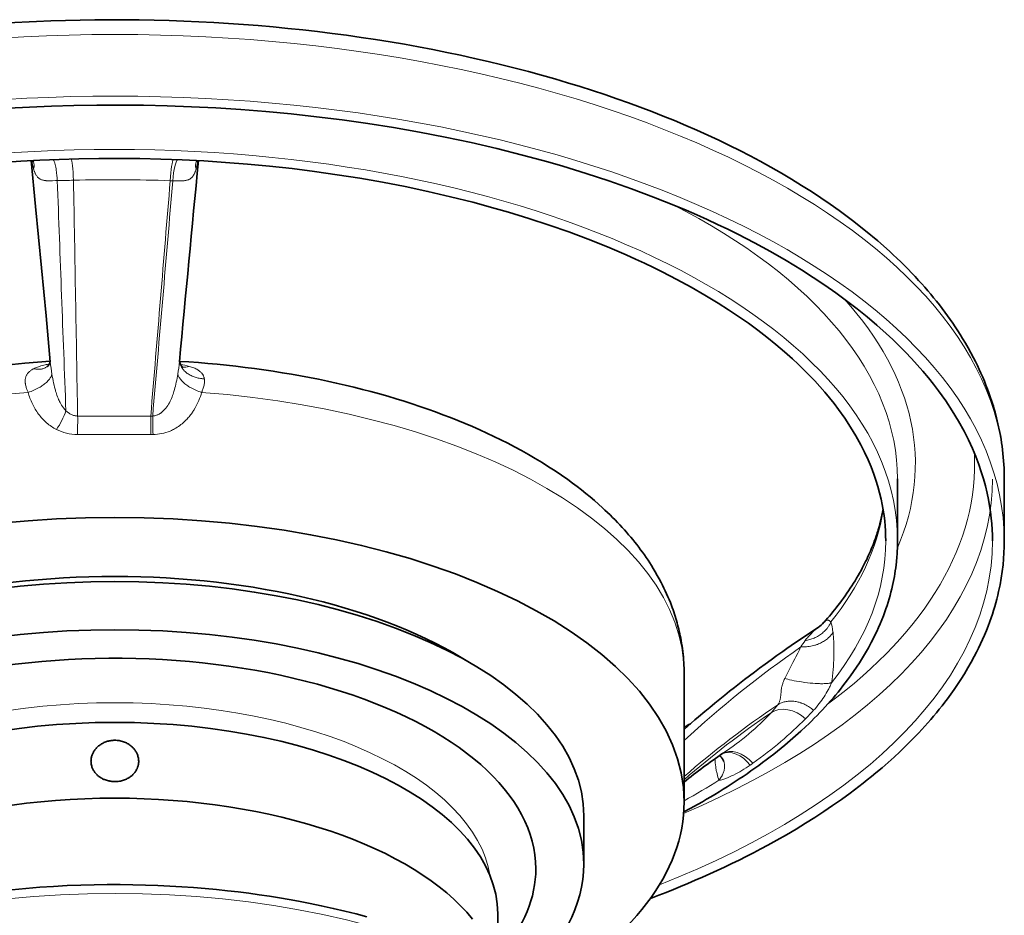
# Model space of a CAD drawing. Header units: inches. Extents: x 2990 to 3303, y 339 to 666.
# Tile 21 of 26: x 3130 to 3164, y 631 to 661. Entities that reach past the tile are written whole.
import ezdxf

# ---------------------------------------------------------------- set-up
doc = ezdxf.new("R2010")
doc.units = ezdxf.units.IN
doc.header["$MEASUREMENT"] = 0

msp = doc.modelspace()

# ---------------------------------------------------------------- linework, layer by layer
at = {"color": 7, "lineweight": 13, "ltscale": 0.010889}
msp.add_line((3135.498, 655.412), (3135.411, 655.414), dxfattribs=at)
at = {"color": 7, "lineweight": 35, "ltscale": 0.000105}
msp.add_line((3131.252, 649.134), (3131.251, 649.133), dxfattribs=at)
at = {"color": 7, "lineweight": 13, "ltscale": 0.308134}
msp.add_line((3132.289, 647.477), (3134.754, 647.477), dxfattribs=at)
at = {"color": 7, "lineweight": 13, "ltscale": 0.008313}
msp.add_line((3134.82, 647.477), (3134.754, 647.477), dxfattribs=at)
at = {"color": 7, "lineweight": 13, "ltscale": 0.157813}
msp.add_line((3133.543, 646.853), (3132.281, 646.853), dxfattribs=at)
at = {"color": 7, "lineweight": 13, "ltscale": 0.152315}
msp.add_line((3134.762, 646.853), (3133.543, 646.853), dxfattribs=at)
at = {"color": 7, "lineweight": 13, "ltscale": 0.008774}
msp.add_line((3134.832, 646.853), (3134.762, 646.853), dxfattribs=at)
at = {"color": 7, "lineweight": 35, "ltscale": 0.259808}
for p, q in [((3159.943, 645.345), (3159.943, 643.267)), ((3163.543, 645.345), (3163.543, 643.267))]:
    msp.add_line(p, q, dxfattribs=at)
at = {"color": 7, "lineweight": 13, "ltscale": 0.00181}
msp.add_line((3157.766, 640.172), (3157.764, 640.186), dxfattribs=at)
at = {"color": 7, "lineweight": 35}
msp.add_line((3152.743, 638.787), (3152.743, 634.456), dxfattribs=at)
at = {"color": 7, "lineweight": 35, "ltscale": 0.203427}
msp.add_line((3149.362, 633.986), (3149.362, 632.359), dxfattribs=at)
at = {"color": 7, "lineweight": 35, "ltscale": 0.075323}
msp.add_line((3146.457, 630.685), (3146.457, 630.083), dxfattribs=at)
at = {"color": 7, "lineweight": 35}
for points in [[(3159.668, 653.034), (3159.276, 653.383), (3158.862, 653.728), (3158.428, 654.071), (3157.972, 654.41), (3157.666, 654.626), (3157.357, 654.837), (3157.035, 655.05), (3156.708, 655.257), (3156.368, 655.466), (3156.024, 655.669), (3155.667, 655.873), (3155.306, 656.072), (3154.966, 656.252), (3154.624, 656.428), (3154.27, 656.604), (3153.915, 656.776), (3153.547, 656.947), (3153.178, 657.113), (3152.797, 657.279), (3152.415, 657.44), (3152.036, 657.594), (3151.655, 657.744), (3151.265, 657.892), (3150.873, 658.037), (3150.471, 658.179), (3150.068, 658.317), (3149.656, 658.454), (3149.242, 658.586), (3148.811, 658.719), (3148.379, 658.846), (3147.938, 658.972), (3147.495, 659.093), (3147.045, 659.211), (3146.593, 659.325), (3146.134, 659.435), (3145.674, 659.541), (3145.207, 659.644), (3144.739, 659.742), (3144.264, 659.837), (3143.789, 659.927), (3143.308, 660.014), (3142.827, 660.096), (3142.34, 660.174), (3141.853, 660.248), (3141.362, 660.318), (3140.87, 660.383), (3140.375, 660.444), (3139.879, 660.501), (3139.381, 660.553), (3138.882, 660.602), (3138.381, 660.645), (3137.881, 660.685), (3137.379, 660.72), (3136.877, 660.751), (3136.375, 660.777), (3135.872, 660.799), (3135.37, 660.817), (3134.868, 660.83), (3134.368, 660.839), (3133.867, 660.844), (3133.369, 660.845), (3132.871, 660.841), (3132.375, 660.834), (3131.88, 660.822), (3131.388, 660.806), (3130.897, 660.786), (3129.922, 660.734)], [(3163.143, 643.266), (3163.141, 643.457), (3163.133, 643.647), (3163.121, 643.838), (3163.103, 644.029), (3163.078, 644.241), (3163.046, 644.452), (3163.008, 644.665), (3162.964, 644.877), (3162.906, 645.118), (3162.84, 645.357), (3162.766, 645.599), (3162.683, 645.839), (3162.579, 646.113), (3162.466, 646.383), (3162.331, 646.676), (3162.186, 646.964), (3161.997, 647.307), (3161.79, 647.648), (3161.566, 647.989), (3161.324, 648.327), (3161.155, 648.549), (3160.981, 648.767), (3160.798, 648.987), (3160.609, 649.203), (3160.411, 649.421), (3160.208, 649.634), (3159.996, 649.848), (3159.779, 650.059), (3159.56, 650.263), (3159.245, 650.544), (3158.917, 650.822), (3158.577, 651.096), (3158.225, 651.367), (3157.861, 651.633), (3157.487, 651.895), (3157.101, 652.153), (3156.705, 652.406), (3156.191, 652.719), (3155.662, 653.023), (3155.117, 653.319), (3154.559, 653.607), (3154.217, 653.776), (3153.873, 653.94), (3153.523, 654.102), (3153.17, 654.26), (3152.811, 654.416), (3152.45, 654.567), (3151.716, 654.861), (3150.968, 655.141), (3150.208, 655.408), (3149.437, 655.661), (3148.657, 655.9), (3148.145, 656.047), (3147.289, 656.28), (3146.426, 656.497), (3145.559, 656.697), (3144.688, 656.881), (3143.816, 657.05), (3142.945, 657.203), (3142.074, 657.341), (3141.207, 657.464), (3140.344, 657.572), (3139.486, 657.666), (3138.634, 657.747), (3137.79, 657.814), (3136.955, 657.868), (3136.129, 657.91), (3135.313, 657.94), (3134.508, 657.959), (3133.715, 657.966), (3132.934, 657.964), (3132.165, 657.951), (3131.41, 657.928), (3130.668, 657.897), (3129.941, 657.857)], [(3159.543, 643.266), (3159.541, 643.433), (3159.534, 643.6), (3159.523, 643.767), (3159.508, 643.935), (3159.486, 644.12), (3159.458, 644.305), (3159.425, 644.491), (3159.386, 644.677), (3159.335, 644.888), (3159.278, 645.098), (3159.212, 645.31), (3159.14, 645.52), (3159.049, 645.76), (3158.95, 645.996), (3158.832, 646.253), (3158.704, 646.506), (3158.538, 646.806), (3158.357, 647.106), (3158.16, 647.404), (3157.949, 647.701), (3157.801, 647.896), (3157.648, 648.088), (3157.487, 648.281), (3157.321, 648.47), (3157.148, 648.661), (3156.97, 648.848), (3156.783, 649.036), (3156.593, 649.221), (3156.401, 649.4), (3156.124, 649.647), (3155.836, 649.891), (3155.538, 650.131), (3155.229, 650.369), (3154.91, 650.603), (3154.581, 650.833), (3154.242, 651.059), (3153.894, 651.282), (3153.443, 651.556), (3152.978, 651.823), (3152.5, 652.083), (3152.009, 652.336), (3151.709, 652.484), (3151.407, 652.629), (3151.099, 652.771), (3150.789, 652.91), (3150.474, 653.047), (3150.157, 653.18), (3149.512, 653.438), (3148.854, 653.684), (3148.187, 653.918), (3147.509, 654.14), (3146.824, 654.35), (3146.375, 654.48), (3145.622, 654.685), (3144.864, 654.875), (3144.102, 655.051), (3143.337, 655.213), (3142.571, 655.361), (3141.805, 655.496), (3141.04, 655.617), (3140.278, 655.725), (3139.519, 655.82), (3138.765, 655.903), (3138.017, 655.973), (3137.276, 656.033), (3136.541, 656.08), (3135.816, 656.117), (3135.099, 656.143), (3134.391, 656.16), (3133.694, 656.166), (3133.008, 656.164), (3132.332, 656.153), (3131.669, 656.133), (3131.017, 656.105), (3130.377, 656.07), (3129.75, 656.028)], [(3131.367, 649.3), (3131.222, 650.858), (3131.07, 652.48), (3130.872, 654.548), (3130.724, 656.09)], [(3163.543, 645.345), (3163.542, 645.469), (3163.539, 645.593), (3163.535, 645.717), (3163.528, 645.84), (3163.52, 645.963), (3163.51, 646.086), (3163.498, 646.209), (3163.484, 646.332), (3163.469, 646.454), (3163.451, 646.576), (3163.432, 646.698), (3163.411, 646.819), (3163.393, 646.919), (3163.373, 647.018), (3163.352, 647.117), (3163.33, 647.216), (3163.307, 647.315), (3163.282, 647.414), (3163.257, 647.512), (3163.23, 647.61), (3163.203, 647.707), (3163.174, 647.805), (3163.144, 647.902), (3163.113, 647.999), (3163.08, 648.095), (3163.047, 648.191), (3163.013, 648.287), (3162.977, 648.382), (3162.925, 648.517), (3162.871, 648.651), (3162.815, 648.785), (3162.757, 648.918), (3162.697, 649.05), (3162.635, 649.181), (3162.571, 649.311), (3162.505, 649.441), (3162.417, 649.607), (3162.326, 649.771), (3162.232, 649.934), (3162.136, 650.096), (3162.056, 650.225), (3161.974, 650.353), (3161.89, 650.48), (3161.805, 650.607), (3161.718, 650.732), (3161.629, 650.857), (3161.538, 650.981), (3161.446, 651.103), (3161.352, 651.225), (3161.257, 651.346), (3161.16, 651.466), (3161.061, 651.586), (3160.961, 651.704), (3160.859, 651.821), (3160.756, 651.938), (3160.651, 652.053), (3160.534, 652.18), (3160.415, 652.305), (3160.295, 652.43), (3160.173, 652.553), (3160.049, 652.675), (3159.923, 652.796), (3159.796, 652.916), (3159.668, 653.034)], [(3131.366, 649.326), (3131.364, 649.316), (3131.36, 649.3), (3131.356, 649.285), (3131.35, 649.268), (3131.342, 649.249), (3131.333, 649.231), (3131.327, 649.221), (3131.317, 649.204), (3131.304, 649.187), (3131.291, 649.17), (3131.278, 649.156), (3131.265, 649.144), (3131.255, 649.137), (3131.252, 649.134)], [(3149.988, 644.385), (3149.853, 644.507), (3149.716, 644.626), (3149.574, 644.746), (3149.43, 644.864), (3149.282, 644.983), (3149.132, 645.099), (3148.975, 645.216), (3148.818, 645.33), (3148.606, 645.479), (3148.392, 645.624), (3148.174, 645.767), (3147.953, 645.905), (3147.723, 646.044), (3147.491, 646.18), (3147.256, 646.311), (3147.02, 646.44), (3146.794, 646.558), (3146.566, 646.673), (3146.331, 646.788), (3146.094, 646.9), (3145.851, 647.011), (3145.605, 647.12), (3145.358, 647.225), (3145.109, 647.327), (3144.86, 647.426), (3144.61, 647.522), (3144.355, 647.617), (3144.098, 647.709), (3143.835, 647.8), (3143.572, 647.887), (3143.301, 647.974), (3143.03, 648.058), (3142.749, 648.141), (3142.467, 648.221), (3142.18, 648.3), (3141.893, 648.375), (3141.602, 648.448), (3141.309, 648.518), (3141.012, 648.587), (3140.715, 648.652), (3140.414, 648.714), (3140.112, 648.774), (3139.806, 648.831), (3139.5, 648.886), (3139.192, 648.938), (3138.882, 648.987), (3138.57, 649.033), (3138.258, 649.076), (3137.943, 649.117), (3137.629, 649.154), (3137.312, 649.189), (3136.996, 649.221), (3136.678, 649.251), (3136.36, 649.277), (3136.041, 649.3), (3135.722, 649.321)], [(3135.849, 649.117), (3135.837, 649.126), (3135.825, 649.137), (3135.812, 649.15), (3135.797, 649.166), (3135.789, 649.176), (3135.782, 649.186), (3135.769, 649.206), (3135.758, 649.225), (3135.749, 649.243), (3135.741, 649.261), (3135.735, 649.278), (3135.729, 649.298), (3135.725, 649.313), (3135.723, 649.324)], [(3152.743, 638.786), (3152.742, 638.881), (3152.74, 638.975), (3152.737, 639.07), (3152.732, 639.164), (3152.726, 639.258), (3152.718, 639.352), (3152.709, 639.445), (3152.698, 639.539), (3152.686, 639.632), (3152.673, 639.725), (3152.659, 639.817), (3152.643, 639.909), (3152.629, 639.985), (3152.614, 640.06), (3152.598, 640.135), (3152.581, 640.21), (3152.564, 640.284), (3152.546, 640.358), (3152.526, 640.432), (3152.506, 640.506), (3152.485, 640.579), (3152.464, 640.652), (3152.441, 640.725), (3152.418, 640.798), (3152.394, 640.87), (3152.369, 640.942), (3152.344, 641.013), (3152.317, 641.084), (3152.279, 641.184), (3152.239, 641.283), (3152.197, 641.382), (3152.154, 641.479), (3152.11, 641.576), (3152.065, 641.673), (3152.018, 641.768), (3151.969, 641.863), (3151.906, 641.983), (3151.84, 642.102), (3151.772, 642.22), (3151.702, 642.337), (3151.645, 642.429), (3151.587, 642.521), (3151.527, 642.612), (3151.466, 642.702), (3151.405, 642.791), (3151.342, 642.879), (3151.278, 642.966), (3151.213, 643.053), (3151.147, 643.138), (3151.08, 643.223), (3151.012, 643.307), (3150.943, 643.391), (3150.873, 643.473), (3150.803, 643.555), (3150.731, 643.635), (3150.659, 643.715), (3150.578, 643.802), (3150.497, 643.888), (3150.414, 643.974), (3150.331, 644.058), (3150.246, 644.141), (3150.161, 644.223), (3150.075, 644.305), (3149.988, 644.385)], [(3157.462, 640.519), (3157.523, 640.588), (3157.583, 640.657), (3157.643, 640.727), (3157.702, 640.797), (3157.76, 640.867), (3157.817, 640.938), (3157.873, 641.009), (3157.929, 641.081), (3157.993, 641.164), (3158.056, 641.247), (3158.116, 641.33), (3158.176, 641.413), (3158.235, 641.497), (3158.292, 641.581), (3158.348, 641.665), (3158.404, 641.75), (3158.458, 641.835), (3158.511, 641.92), (3158.562, 642.006), (3158.613, 642.092), (3158.662, 642.179), (3158.711, 642.266), (3158.754, 642.347), (3158.797, 642.429), (3158.833, 642.498), (3158.867, 642.568), (3158.901, 642.638), (3158.934, 642.708), (3158.966, 642.778), (3158.998, 642.849), (3159.028, 642.919), (3159.058, 642.99), (3159.087, 643.061), (3159.115, 643.132), (3159.142, 643.203), (3159.169, 643.274), (3159.195, 643.348), (3159.22, 643.422), (3159.24, 643.482), (3159.259, 643.541), (3159.275, 643.591), (3159.29, 643.642), (3159.319, 643.741), (3159.345, 643.838), (3159.37, 643.937), (3159.394, 644.035), (3159.415, 644.133), (3159.435, 644.232), (3159.454, 644.331)], [(3151.61, 631.203), (3151.887, 631.31), (3152.134, 631.406), (3152.381, 631.505), (3152.627, 631.606), (3152.874, 631.71), (3153.121, 631.815), (3153.368, 631.923), (3153.614, 632.034), (3153.861, 632.146), (3154.107, 632.261), (3154.352, 632.379), (3154.597, 632.498), (3154.841, 632.621), (3155.085, 632.745), (3155.327, 632.873), (3155.569, 633.003), (3155.867, 633.167), (3156.196, 633.354), (3156.518, 633.544), (3156.838, 633.738), (3157.147, 633.934), (3157.452, 634.133), (3157.754, 634.336), (3158.052, 634.545), (3158.347, 634.758), (3158.636, 634.977), (3158.78, 635.088), (3158.922, 635.2), (3159.067, 635.317), (3159.211, 635.436), (3159.422, 635.614), (3159.625, 635.791), (3159.824, 635.97), (3160.02, 636.153), (3160.235, 636.359), (3160.45, 636.574), (3160.659, 636.793), (3160.864, 637.015), (3161.062, 637.24), (3161.16, 637.354), (3161.255, 637.469), (3161.35, 637.585), (3161.442, 637.702), (3161.533, 637.819), (3161.623, 637.938), (3161.737, 638.093), (3161.848, 638.249), (3161.964, 638.42), (3162.077, 638.592), (3162.199, 638.785), (3162.314, 638.977), (3162.425, 639.171), (3162.531, 639.366), (3162.603, 639.506), (3162.674, 639.647), (3162.743, 639.793), (3162.811, 639.941), (3162.875, 640.089), (3162.937, 640.238), (3162.997, 640.389), (3163.053, 640.541), (3163.098, 640.666), (3163.14, 640.792), (3163.181, 640.919), (3163.219, 641.046), (3163.255, 641.173), (3163.29, 641.302), (3163.322, 641.431), (3163.352, 641.561), (3163.399, 641.783), (3163.439, 642.007), (3163.473, 642.231), (3163.5, 642.458), (3163.519, 642.658), (3163.532, 642.859), (3163.54, 643.063), (3163.543, 643.266)], [(3152.731, 634.12), (3152.944, 634.234), (3153.216, 634.385), (3153.359, 634.466), (3153.502, 634.548), (3153.643, 634.631), (3153.784, 634.715), (3153.925, 634.8), (3154.065, 634.887), (3154.201, 634.972), (3154.336, 635.058), (3154.47, 635.145), (3154.603, 635.233), (3154.736, 635.322), (3154.868, 635.412), (3154.999, 635.504), (3155.129, 635.596), (3155.259, 635.689), (3155.387, 635.784), (3155.515, 635.879), (3155.642, 635.976), (3155.767, 636.074), (3155.892, 636.172), (3156.018, 636.274), (3156.143, 636.378), (3156.326, 636.532), (3156.503, 636.688), (3156.679, 636.846), (3156.851, 637.006), (3156.946, 637.097), (3157.04, 637.189), (3157.135, 637.283), (3157.229, 637.378), (3157.321, 637.474), (3157.413, 637.571), (3157.503, 637.668), (3157.592, 637.766), (3157.68, 637.865), (3157.766, 637.964), (3157.852, 638.064), (3157.936, 638.166), (3158.018, 638.268), (3158.1, 638.37), (3158.18, 638.474), (3158.258, 638.578), (3158.359, 638.716), (3158.458, 638.856), (3158.559, 639.004), (3158.657, 639.153), (3158.762, 639.321), (3158.863, 639.49), (3158.96, 639.66), (3159.054, 639.832), (3159.118, 639.957), (3159.18, 640.082), (3159.242, 640.211), (3159.301, 640.341), (3159.357, 640.471), (3159.411, 640.602), (3159.464, 640.734), (3159.513, 640.868), (3159.552, 640.978), (3159.589, 641.089), (3159.625, 641.2), (3159.658, 641.312), (3159.69, 641.424), (3159.721, 641.537), (3159.749, 641.65), (3159.775, 641.764), (3159.797, 641.862), (3159.816, 641.96), (3159.835, 642.058), (3159.852, 642.157), (3159.867, 642.256), (3159.881, 642.355), (3159.894, 642.454), (3159.905, 642.554), (3159.922, 642.731), (3159.928, 642.819), (3159.934, 642.908), (3159.939, 643.027), (3159.942, 643.147), (3159.943, 643.266)], [(3152.743, 636.905), (3152.864, 637.011), (3152.984, 637.116), (3153.109, 637.224), (3153.234, 637.332), (3153.441, 637.508), (3153.608, 637.647), (3153.776, 637.786), (3153.945, 637.924), (3154.112, 638.059), (3154.278, 638.192), (3154.445, 638.324), (3154.613, 638.455), (3154.781, 638.585), (3154.95, 638.714), (3155.119, 638.841), (3155.288, 638.968), (3155.477, 639.108), (3155.675, 639.252), (3155.872, 639.394), (3156.069, 639.534), (3156.212, 639.635), (3156.356, 639.735), (3156.506, 639.839), (3156.657, 639.943), (3156.808, 640.045), (3156.959, 640.146), (3157.111, 640.247), (3157.263, 640.348)], [(3132.739, 635.831), (3132.74, 635.859), (3132.742, 635.886), (3132.745, 635.913), (3132.749, 635.94), (3132.754, 635.966), (3132.761, 635.992), (3132.769, 636.019), (3132.778, 636.045), (3132.788, 636.071), (3132.799, 636.096), (3132.811, 636.12), (3132.823, 636.143), (3132.837, 636.167), (3132.853, 636.191), (3132.871, 636.216), (3132.889, 636.24), (3132.909, 636.263), (3132.93, 636.286), (3132.951, 636.308), (3132.974, 636.329)], [(3132.974, 636.329), (3132.997, 636.348), (3133.021, 636.367), (3133.045, 636.385), (3133.07, 636.402), (3133.096, 636.418), (3133.122, 636.433), (3133.149, 636.447), (3133.177, 636.46), (3133.205, 636.473), (3133.234, 636.484), (3133.264, 636.494), (3133.294, 636.504), (3133.324, 636.512), (3133.355, 636.519), (3133.386, 636.525), (3133.417, 636.53), (3133.448, 636.534), (3133.48, 636.537), (3133.511, 636.539), (3133.543, 636.539)], [(3133.543, 636.539), (3133.58, 636.539), (3133.617, 636.536), (3133.654, 636.533), (3133.69, 636.527), (3133.726, 636.52), (3133.762, 636.512), (3133.797, 636.502), (3133.832, 636.491), (3133.866, 636.479), (3133.899, 636.465), (3133.932, 636.45), (3133.964, 636.433), (3133.995, 636.415), (3134.025, 636.396), (3134.054, 636.375), (3134.082, 636.354), (3134.109, 636.331), (3134.135, 636.308), (3134.147, 636.295), (3134.159, 636.283), (3134.175, 636.266), (3134.19, 636.249), (3134.204, 636.231), (3134.225, 636.204), (3134.234, 636.19), (3134.243, 636.176), (3134.252, 636.161), (3134.261, 636.147), (3134.273, 636.125), (3134.284, 636.102), (3134.295, 636.08), (3134.304, 636.057), (3134.315, 636.027), (3134.324, 635.997), (3134.332, 635.967)], [(3154.08, 635.825), (3154.072, 635.847), (3154.063, 635.868), (3154.053, 635.888), (3154.043, 635.908), (3154.031, 635.927), (3154.019, 635.944), (3154.007, 635.96), (3153.995, 635.974), (3153.983, 635.986), (3153.971, 635.998), (3153.96, 636.008), (3153.95, 636.016), (3153.941, 636.023)], [(3133.543, 635.147), (3133.51, 635.147), (3133.477, 635.149), (3133.444, 635.152), (3133.411, 635.156), (3133.379, 635.161), (3133.352, 635.166), (3133.325, 635.172), (3133.291, 635.181), (3133.257, 635.191), (3133.225, 635.202), (3133.2, 635.211), (3133.176, 635.221), (3133.152, 635.232), (3133.129, 635.243), (3133.1, 635.258), (3133.072, 635.275), (3133.044, 635.292), (3133.024, 635.306), (3133.003, 635.321), (3132.983, 635.337), (3132.963, 635.354), (3132.942, 635.373), (3132.922, 635.393), (3132.903, 635.413), (3132.886, 635.433), (3132.87, 635.453), (3132.855, 635.473), (3132.841, 635.494), (3132.827, 635.516), (3132.814, 635.539), (3132.802, 635.561), (3132.792, 635.584), (3132.782, 635.607), (3132.771, 635.636), (3132.762, 635.665), (3132.755, 635.695)], [(3134.347, 635.831), (3134.347, 635.803), (3134.345, 635.776), (3134.342, 635.749), (3134.337, 635.722), (3134.332, 635.695), (3134.325, 635.669), (3134.319, 635.649), (3134.312, 635.629), (3134.305, 635.609), (3134.299, 635.595), (3134.293, 635.58), (3134.286, 635.566), (3134.279, 635.552), (3134.264, 635.524), (3134.247, 635.497), (3134.229, 635.47), (3134.212, 635.448), (3134.194, 635.426), (3134.175, 635.404), (3134.155, 635.384), (3134.134, 635.364), (3134.112, 635.345)], [(3134.112, 635.345), (3134.092, 635.328), (3134.07, 635.312), (3134.049, 635.296), (3134.026, 635.282), (3134.011, 635.272), (3133.996, 635.263), (3133.964, 635.246), (3133.933, 635.231), (3133.901, 635.217), (3133.868, 635.204), (3133.835, 635.192), (3133.801, 635.182), (3133.767, 635.173), (3133.732, 635.165), (3133.695, 635.159), (3133.657, 635.153), (3133.619, 635.15), (3133.581, 635.147), (3133.543, 635.147)], [(3142.043, 630.585), (3141.678, 630.682), (3141.299, 630.777), (3140.908, 630.869), (3140.503, 630.959), (3140.127, 631.037), (3139.74, 631.111), (3139.42, 631.169), (3139.092, 631.225), (3138.757, 631.279), (3138.415, 631.33), (3138.065, 631.378), (3137.707, 631.423), (3137.341, 631.465), (3136.968, 631.504), (3136.588, 631.539), (3136.2, 631.571), (3135.805, 631.599), (3135.402, 631.622), (3134.992, 631.642), (3134.575, 631.656), (3134.151, 631.666), (3133.721, 631.671), (3133.284, 631.67), (3132.841, 631.664), (3132.391, 631.653), (3131.937, 631.635), (3131.477, 631.611), (3131.012, 631.58), (3130.542, 631.543), (3130.068, 631.499)]]:
    msp.add_lwpolyline(points, dxfattribs=at)
at = {"color": 7, "lineweight": 13}
for points in [[(3131.464, 656.125), (3131.468, 656.122), (3131.471, 656.117), (3131.475, 656.112), (3131.48, 656.105), (3131.487, 656.092), (3131.494, 656.076), (3131.502, 656.057), (3131.509, 656.037), (3131.514, 656.02), (3131.519, 656.002), (3131.529, 655.964), (3131.539, 655.917), (3131.549, 655.866), (3131.559, 655.812), (3131.567, 655.755), (3131.573, 655.716), (3131.578, 655.675), (3131.587, 655.592), (3131.595, 655.507), (3131.602, 655.419)], [(3130.803, 655.817), (3130.815, 655.777), (3130.827, 655.738), (3130.834, 655.719), (3130.841, 655.7), (3130.848, 655.682), (3130.856, 655.665), (3130.867, 655.64), (3130.88, 655.617), (3130.893, 655.594), (3130.907, 655.574), (3130.921, 655.554), (3130.935, 655.538), (3130.949, 655.523), (3130.963, 655.51), (3130.978, 655.497), (3130.993, 655.486), (3131.011, 655.474), (3131.03, 655.464), (3131.049, 655.454), (3131.069, 655.446), (3131.089, 655.439), (3131.112, 655.433), (3131.135, 655.427), (3131.158, 655.423), (3131.175, 655.42), (3131.192, 655.418), (3131.211, 655.416), (3131.231, 655.414), (3131.251, 655.413), (3131.272, 655.412), (3131.3, 655.411), (3131.328, 655.411), (3131.362, 655.411), (3131.396, 655.412), (3131.443, 655.413), (3131.537, 655.416), (3131.602, 655.419)], [(3135.498, 655.412), (3135.605, 655.409), (3135.657, 655.407), (3135.692, 655.407), (3135.726, 655.406), (3135.761, 655.407), (3135.802, 655.407), (3135.842, 655.409), (3135.861, 655.411), (3135.881, 655.413), (3135.909, 655.416), (3135.936, 655.421), (3135.963, 655.427), (3135.988, 655.434), (3136.001, 655.438), (3136.014, 655.442), (3136.026, 655.447), (3136.039, 655.452), (3136.057, 655.461), (3136.075, 655.471), (3136.092, 655.483), (3136.109, 655.496), (3136.127, 655.51), (3136.143, 655.527), (3136.16, 655.545), (3136.175, 655.565), (3136.186, 655.58), (3136.196, 655.596), (3136.206, 655.613), (3136.213, 655.626), (3136.22, 655.639), (3136.233, 655.668), (3136.24, 655.684), (3136.247, 655.701), (3136.254, 655.72), (3136.261, 655.739), (3136.273, 655.777), (3136.284, 655.816)], [(3136.563, 648.731), (3136.518, 648.734), (3136.495, 648.736), (3136.473, 648.738), (3136.45, 648.741), (3136.428, 648.744), (3136.393, 648.75), (3136.358, 648.757), (3136.323, 648.765), (3136.288, 648.775), (3136.255, 648.785), (3136.218, 648.797), (3136.182, 648.81), (3136.147, 648.825), (3136.113, 648.841), (3136.08, 648.858), (3136.048, 648.876), (3136.017, 648.895), (3136.002, 648.905), (3135.987, 648.916), (3135.96, 648.936), (3135.935, 648.957), (3135.91, 648.978), (3135.887, 649.001), (3135.865, 649.025), (3135.844, 649.049), (3135.835, 649.062), (3135.825, 649.074), (3135.813, 649.091), (3135.802, 649.109), (3135.791, 649.127), (3135.779, 649.148), (3135.768, 649.171), (3135.759, 649.193), (3135.75, 649.216), (3135.742, 649.239), (3135.736, 649.26), (3135.731, 649.282), (3135.727, 649.303), (3135.723, 649.325)], [(3130.81, 649.072), (3130.793, 649.063), (3130.776, 649.054), (3130.76, 649.045), (3130.744, 649.035), (3130.723, 649.021), (3130.703, 649.007), (3130.684, 648.992), (3130.662, 648.974), (3130.642, 648.954), (3130.632, 648.944), (3130.623, 648.934), (3130.611, 648.92), (3130.6, 648.906), (3130.589, 648.891), (3130.576, 648.871), (3130.565, 648.851), (3130.554, 648.829), (3130.546, 648.808), (3130.538, 648.786), (3130.532, 648.763), (3130.527, 648.74), (3130.523, 648.717), (3130.521, 648.693), (3130.519, 648.669), (3130.519, 648.645), (3130.52, 648.62), (3130.522, 648.604), (3130.523, 648.588), (3130.525, 648.571), (3130.528, 648.554), (3130.534, 648.524), (3130.54, 648.493), (3130.549, 648.462), (3130.558, 648.431), (3130.568, 648.4), (3130.579, 648.369), (3130.587, 648.346), (3130.597, 648.323), (3130.616, 648.276), (3130.617, 648.274)], [(3131.331, 649.228), (3131.263, 649.216), (3131.23, 649.209), (3131.197, 649.201), (3131.147, 649.19), (3131.098, 649.178), (3131.05, 649.164), (3131.003, 649.15), (3130.969, 649.139), (3130.935, 649.126), (3130.902, 649.114), (3130.871, 649.101), (3130.84, 649.087), (3130.81, 649.072)], [(3130.81, 649.072), (3130.843, 649.065), (3130.875, 649.06), (3130.907, 649.055), (3130.923, 649.054), (3130.939, 649.053), (3130.966, 649.052), (3130.992, 649.052), (3131.019, 649.054), (3131.044, 649.057), (3131.07, 649.061), (3131.095, 649.066), (3131.119, 649.072), (3131.143, 649.08), (3131.166, 649.088), (3131.188, 649.098), (3131.21, 649.109), (3131.231, 649.121), (3131.252, 649.134)], [(3136.563, 648.731), (3136.559, 648.755), (3136.553, 648.778), (3136.549, 648.79), (3136.545, 648.802), (3136.539, 648.817), (3136.533, 648.832), (3136.525, 648.847), (3136.517, 648.861), (3136.509, 648.876), (3136.499, 648.89), (3136.492, 648.9), (3136.484, 648.91), (3136.467, 648.93), (3136.449, 648.949), (3136.431, 648.966), (3136.411, 648.983), (3136.39, 648.999), (3136.369, 649.014), (3136.354, 649.024), (3136.339, 649.033), (3136.323, 649.043), (3136.307, 649.052), (3136.274, 649.068), (3136.239, 649.085), (3136.204, 649.1), (3136.167, 649.114), (3136.131, 649.127), (3136.092, 649.139), (3136.053, 649.151)], [(3130.617, 648.274), (3130.666, 648.29), (3130.716, 648.307), (3130.764, 648.326), (3130.812, 648.345), (3130.859, 648.366), (3130.906, 648.388), (3130.951, 648.412), (3130.973, 648.424), (3130.996, 648.437), (3131.025, 648.454), (3131.053, 648.471), (3131.081, 648.49), (3131.114, 648.512), (3131.145, 648.535), (3131.176, 648.559), (3131.205, 648.584), (3131.233, 648.61), (3131.26, 648.635), (3131.285, 648.661), (3131.297, 648.675), (3131.309, 648.688), (3131.323, 648.707), (3131.338, 648.725), (3131.351, 648.744), (3131.366, 648.767), (3131.38, 648.791), (3131.393, 648.816), (3131.404, 648.84), (3131.409, 648.852), (3131.413, 648.865), (3131.417, 648.877), (3131.421, 648.889)], [(3131.421, 648.889), (3131.433, 648.814), (3131.447, 648.739), (3131.461, 648.665), (3131.476, 648.593), (3131.492, 648.521), (3131.51, 648.45), (3131.528, 648.381), (3131.537, 648.347), (3131.547, 648.314), (3131.561, 648.269), (3131.575, 648.225), (3131.59, 648.182)], [(3135.667, 648.89), (3135.674, 648.868), (3135.682, 648.846), (3135.691, 648.824), (3135.702, 648.803), (3135.714, 648.781), (3135.722, 648.768), (3135.73, 648.755), (3135.748, 648.729), (3135.767, 648.704), (3135.788, 648.679), (3135.805, 648.659), (3135.824, 648.64), (3135.843, 648.621), (3135.858, 648.607), (3135.873, 648.593), (3135.904, 648.566), (3135.937, 648.54), (3135.971, 648.515), (3136.006, 648.491), (3136.033, 648.473), (3136.062, 648.455), (3136.091, 648.438), (3136.113, 648.425), (3136.135, 648.413), (3136.18, 648.39), (3136.226, 648.367), (3136.274, 648.346), (3136.322, 648.326), (3136.371, 648.308), (3136.421, 648.29), (3136.471, 648.274)], [(3136.471, 648.274), (3136.483, 648.301), (3136.494, 648.328), (3136.504, 648.355), (3136.514, 648.381), (3136.526, 648.417), (3136.537, 648.453), (3136.546, 648.488), (3136.554, 648.52), (3136.56, 648.552), (3136.565, 648.583), (3136.566, 648.599), (3136.568, 648.615), (3136.569, 648.63), (3136.569, 648.645), (3136.569, 648.66), (3136.569, 648.674), (3136.568, 648.693), (3136.566, 648.712), (3136.563, 648.731)], [(3135.383, 647.925), (3135.395, 647.948), (3135.407, 647.972), (3135.419, 647.996), (3135.43, 648.02), (3135.452, 648.069), (3135.472, 648.12), (3135.492, 648.171), (3135.507, 648.215), (3135.522, 648.259), (3135.536, 648.303), (3135.546, 648.337), (3135.556, 648.371)], [(3131.59, 648.182), (3131.611, 648.127), (3131.621, 648.1), (3131.632, 648.073), (3131.647, 648.038), (3131.663, 648.003), (3131.679, 647.969), (3131.7, 647.928), (3131.722, 647.887), (3131.745, 647.848), (3131.757, 647.829), (3131.77, 647.81), (3131.787, 647.785), (3131.804, 647.761), (3131.822, 647.738), (3131.845, 647.709), (3131.869, 647.682), (3131.894, 647.656)], [(3131.894, 647.656), (3131.919, 647.633), (3131.945, 647.611), (3131.971, 647.59), (3131.985, 647.58), (3131.999, 647.571), (3132.013, 647.562), (3132.027, 647.553), (3132.051, 647.54), (3132.076, 647.527), (3132.101, 647.516), (3132.127, 647.506), (3132.153, 647.497), (3132.179, 647.49), (3132.206, 647.485), (3132.22, 647.482), (3132.233, 647.48), (3132.252, 647.478), (3132.27, 647.477), (3132.289, 647.477)], [(3134.82, 647.477), (3134.846, 647.479), (3134.872, 647.483), (3134.897, 647.488), (3134.923, 647.495), (3134.948, 647.503), (3134.973, 647.512), (3134.997, 647.522), (3135.016, 647.531), (3135.035, 647.541), (3135.053, 647.551), (3135.067, 647.56), (3135.08, 647.568), (3135.094, 647.578), (3135.107, 647.587), (3135.133, 647.607)], [(3136.244, 647.736), (3136.215, 647.685), (3136.199, 647.661), (3136.183, 647.636), (3136.167, 647.612), (3136.151, 647.588), (3136.125, 647.553), (3136.099, 647.518), (3136.073, 647.484), (3136.045, 647.45), (3136.02, 647.421), (3135.995, 647.392), (3135.968, 647.364), (3135.948, 647.343), (3135.928, 647.323), (3135.907, 647.303), (3135.886, 647.283)], [(3135.886, 647.283), (3135.849, 647.249), (3135.81, 647.216), (3135.771, 647.185), (3135.731, 647.154), (3135.689, 647.125), (3135.647, 647.097), (3135.604, 647.071), (3135.582, 647.058), (3135.56, 647.046), (3135.526, 647.027), (3135.492, 647.01), (3135.457, 646.993), (3135.431, 646.981), (3135.404, 646.97)], [(3157.695, 640.531), (3157.682, 640.502), (3157.669, 640.474), (3157.654, 640.446), (3157.639, 640.419), (3157.622, 640.392), (3157.608, 640.37), (3157.592, 640.349), (3157.577, 640.328), (3157.565, 640.312), (3157.552, 640.297), (3157.526, 640.267), (3157.513, 640.252), (3157.498, 640.237), (3157.484, 640.223), (3157.469, 640.208), (3157.439, 640.181), (3157.407, 640.154), (3157.375, 640.129), (3157.342, 640.105), (3157.308, 640.082), (3157.273, 640.06), (3157.237, 640.04), (3157.201, 640.021), (3157.164, 640.003), (3157.128, 639.987), (3157.092, 639.972), (3157.055, 639.958), (3157.018, 639.946), (3156.98, 639.934), (3156.942, 639.924), (3156.904, 639.915), (3156.865, 639.908), (3156.826, 639.901)], [(3157.263, 640.347), (3157.251, 640.339), (3157.237, 640.328), (3157.221, 640.315), (3157.203, 640.3), (3157.165, 640.266), (3157.123, 640.228), (3157.075, 640.182), (3157.026, 640.133), (3157.001, 640.106), (3156.975, 640.078), (3156.95, 640.052), (3156.926, 640.025), (3156.901, 639.996), (3156.877, 639.967), (3156.851, 639.935), (3156.826, 639.901)], [(3157.501, 640.559), (3157.515, 640.569), (3157.521, 640.574), (3157.528, 640.578), (3157.538, 640.583), (3157.548, 640.587), (3157.558, 640.59), (3157.569, 640.592), (3157.575, 640.592), (3157.586, 640.592)], [(3157.586, 640.592), (3157.596, 640.591), (3157.605, 640.588), (3157.615, 640.585), (3157.623, 640.582), (3157.63, 640.579), (3157.638, 640.575), (3157.646, 640.57), (3157.662, 640.559), (3157.678, 640.546), (3157.695, 640.531)], [(3157.764, 640.186), (3157.749, 640.16), (3157.733, 640.135), (3157.715, 640.11), (3157.696, 640.085), (3157.676, 640.061), (3157.655, 640.037), (3157.633, 640.014), (3157.619, 640.002), (3157.606, 639.989), (3157.591, 639.976), (3157.576, 639.964), (3157.546, 639.94), (3157.515, 639.917), (3157.482, 639.895), (3157.448, 639.874), (3157.416, 639.855), (3157.382, 639.837), (3157.348, 639.82), (3157.313, 639.804), (3157.278, 639.789), (3157.241, 639.775), (3157.22, 639.767), (3157.197, 639.76), (3157.175, 639.752), (3157.152, 639.746), (3157.107, 639.733), (3157.061, 639.722), (3157.014, 639.712), (3156.967, 639.704), (3156.92, 639.698), (3156.873, 639.693), (3156.826, 639.689), (3156.778, 639.687), (3156.731, 639.687), (3156.684, 639.688), (3156.679, 639.688)], [(3157.718, 638.481), (3157.732, 638.592), (3157.746, 638.702), (3157.758, 638.812), (3157.768, 638.922), (3157.777, 639.032), (3157.784, 639.141), (3157.79, 639.249), (3157.794, 639.357), (3157.796, 639.411), (3157.797, 639.464), (3157.798, 639.549), (3157.797, 639.634), (3157.796, 639.718), (3157.794, 639.801), (3157.79, 639.883), (3157.786, 639.954), (3157.78, 640.025), (3157.774, 640.095), (3157.767, 640.164), (3157.766, 640.172)], [(3156.679, 639.688), (3156.673, 639.675), (3156.633, 639.591), (3156.574, 639.473), (3156.513, 639.352), (3156.48, 639.288), (3156.412, 639.157), (3156.334, 639.005), (3156.255, 638.852), (3156.138, 638.622)], [(3156.138, 638.622), (3156.121, 638.588), (3156.105, 638.553), (3156.091, 638.517), (3156.078, 638.482), (3156.068, 638.452), (3156.059, 638.422), (3156.051, 638.393), (3156.046, 638.371), (3156.041, 638.35), (3156.033, 638.31), (3156.027, 638.272), (3156.021, 638.236), (3156.016, 638.188), (3156.013, 638.157), (3156.007, 638.098), (3156.002, 638.043), (3155.999, 638.016), (3155.994, 637.977), (3155.991, 637.956), (3155.987, 637.936), (3155.984, 637.919), (3155.98, 637.903), (3155.974, 637.879), (3155.966, 637.856), (3155.958, 637.833), (3155.949, 637.811), (3155.939, 637.79), (3155.927, 637.769), (3155.92, 637.757), (3155.912, 637.746), (3155.904, 637.735)], [(3156.138, 638.622), (3156.188, 638.608), (3156.242, 638.595), (3156.298, 638.581), (3156.375, 638.564), (3156.456, 638.547), (3156.538, 638.532), (3156.621, 638.518), (3156.703, 638.505), (3156.754, 638.498), (3156.804, 638.491), (3156.904, 638.479), (3156.995, 638.469), (3157.081, 638.461), (3157.161, 638.456), (3157.237, 638.452), (3157.307, 638.449), (3157.342, 638.448), (3157.377, 638.448), (3157.424, 638.448), (3157.471, 638.449), (3157.517, 638.451), (3157.56, 638.454), (3157.6, 638.458), (3157.637, 638.463), (3157.667, 638.468), (3157.682, 638.471), (3157.695, 638.475), (3157.707, 638.478), (3157.718, 638.481)], [(3157.111, 637.549), (3157.078, 637.578), (3157.043, 637.606), (3157.008, 637.632), (3156.972, 637.658), (3156.934, 637.682), (3156.897, 637.704), (3156.858, 637.726), (3156.819, 637.746), (3156.779, 637.764), (3156.738, 637.781), (3156.718, 637.789), (3156.697, 637.796), (3156.677, 637.804), (3156.656, 637.81), (3156.623, 637.82), (3156.59, 637.829), (3156.556, 637.837), (3156.522, 637.844), (3156.489, 637.849), (3156.449, 637.854), (3156.429, 637.857), (3156.409, 637.858), (3156.389, 637.859), (3156.37, 637.86), (3156.34, 637.861), (3156.311, 637.86), (3156.281, 637.859), (3156.252, 637.856), (3156.219, 637.852), (3156.185, 637.847), (3156.153, 637.84), (3156.12, 637.833), (3156.089, 637.823), (3156.058, 637.813), (3156.027, 637.801), (3155.998, 637.788), (3155.973, 637.776), (3155.95, 637.763), (3155.927, 637.749), (3155.904, 637.735)], [(3153.785, 635.915), (3153.789, 635.847), (3153.795, 635.78), (3153.801, 635.714), (3153.81, 635.648), (3153.819, 635.584), (3153.825, 635.551), (3153.83, 635.519), (3153.836, 635.488), (3153.843, 635.458), (3153.855, 635.402), (3153.869, 635.348), (3153.884, 635.294), (3153.9, 635.242), (3153.909, 635.216), (3153.918, 635.191)], [(3153.918, 635.191), (3153.942, 635.22), (3153.964, 635.25), (3153.985, 635.281), (3154.005, 635.312), (3154.014, 635.328), (3154.023, 635.344), (3154.032, 635.36), (3154.04, 635.376), (3154.053, 635.404), (3154.065, 635.432), (3154.075, 635.461), (3154.084, 635.49), (3154.092, 635.519), (3154.098, 635.548), (3154.103, 635.577), (3154.106, 635.605), (3154.108, 635.634), (3154.108, 635.662), (3154.107, 635.689), (3154.105, 635.717), (3154.101, 635.745), (3154.095, 635.772), (3154.089, 635.799), (3154.08, 635.825)]]:
    msp.add_lwpolyline(points, dxfattribs=at)
for centre, radius, start, end in [((3134.171, 656.728), 3.489, 190.5145, 195.137), ((3132.929, 656.725), 3.476, 344.8455, 349.4977), ((3131.366, 682.113), 26.695, 270.507, 271.6824), ((9857.459, 904.292), 6730.46, 182.119116, 182.185246), ((3133.544, 603.951), 51.497, 87.9222, 91.5517), ((12155.241, 809.306), 9024.403, 180.977013, 181.027501), ((-6780.048, 1472.275), 9949.05, 355.244597, 355.290466), ((-6168.144, 1445.984), 9337.17, 355.094118, 355.142989), ((3137.713, 649.923), 6.376, 185.6026, 189.3315), ((3129.441, 649.923), 6.311, 350.5746, 354.3449), ((3135.203, 646.16), 3.11, 74.1355, 79.6657), ((3132.964, 648.94), 2.44, 195.8404, 205.4628), ((3134.186, 648.917), 2.374, 330.1418, 344.2842), ((3132.672, 648.799), 2.115, 205.419, 216.4117), ((3129.176, 648.619), 2.884, 326.3789, 340.4885), ((3132.449, 648.634), 1.838, 216.3776, 228.9548), ((3132.318, 648.483), 1.638, 228.9447, 243.0818), ((3120, 647.321), 12.29, 357.816, 0.7248), ((3147.482, 647.322), 12.729, 179.3023, 182.1104), ((3146.452, 647.377), 11.632, 179.5072, 182.5801), ((3132.293, 648.434), 1.582, 243.0839, 256.1534), ((3134.819, 648.369), 1.517, 281.663, 292.6949), ((3132.28, 648.381), 1.528, 256.1693, 270.0305), ((3134.825, 648.337), 1.484, 270.2597, 281.6702), ((3157.783, 640.24), 0.425, 131.5304, 139.0774), ((3159.943, 637.595), 3.877, 143.4971, 147.3304), ((3154.717, 639.761), 3.262, 332.2815, 334.6514), ((3152.348, 640.87), 5.877, 334.7665, 336.0184), ((3154.663, 639.816), 3.335, 322.2837, 327.1601), ((3154.866, 639.685), 3.094, 327.1545, 332.2367), ((3173.613, 611.309), 31.81, 123.8274, 131.0012), ((3153.143, 639.832), 3.467, 316.9849, 322.7811), ((3154.444, 639.984), 3.611, 317.6115, 322.3004), ((3173.046, 611.862), 30.939, 124.1489, 131.0123), ((3150.437, 643.635), 9.032, 315.1276, 317.6408), ((3152.165, 639.78), 4.954, 300.6722, 304.4968), ((3152.002, 640.017), 5.242, 304.4866, 305.7389), ((3153.164, 637.851), 2.78, 290.6402, 296.6887), ((3152.503, 639.199), 4.282, 296.4842, 300.7381), ((3153.869, 635.743), 0.555, 275.0036, 285.7649), ((3153.659, 636.545), 1.384, 285.1296, 290.5103)]:
    msp.add_arc(centre, radius, start, end, dxfattribs=at)
at = {"color": 7, "lineweight": 35}
for centre, radius, start, end in [((3130.606, 655.938), 0.224, 30.58, 43.616), ((6366.751, 346.968), 3245.144, 174.533887, 174.654289), ((3136.48, 655.938), 0.222, 136.0719, 149.5042), ((3156.714, 641.184), 1.001, 303.2387, 318.2874), ((3141.519, 658.09), 23.908, 297.9994, 298.5814), ((3133.74, 635.83), 0.607, 0.0036, 12.9994), ((3164.741, 620.267), 19.102, 124.0183, 128.9089), ((3133.339, 635.83), 0.6, 179.989, 193.0475)]:
    msp.add_arc(centre, radius, start, end, dxfattribs=at)
at = {"color": 7, "lineweight": 13}
for centre, major_axis, ratio, start_param, end_param in [((3133.543, 645.345), (30, 0), 0.5, 1.570796, 3.141423), ((3133.543, 645.345), (-30, 0), 0.5, 3.141593, 4.712389), ((3133.543, 643.267), (30, 0), 0.5, 1.570796, 3.141593), ((3133.543, 643.267), (30, 0), 0.5, 0.001035, 1.570796), ((3133.543, 643.267), (26.4, 0), 0.5, 0.001034, 3.141513), ((3129.858, 655.617), (0.94, 0.436), 0.502098, 5.852366, 6.284551), ((3132.088, 655.153), (0.026, -1), 0.071836, 1.84887, 3.022259), ((3135.494, 655.138), (-0.035, -0.999), 0.096204, 3.273006, 4.435536), ((3135.652, 655.133), (-0.029, -1), 0.168575, 3.280623, 4.43421), ((3137.204, 655.63), (0.914, -0.422), 0.510004, 3.144623, 3.57766), ((3133.543, 645.345), (-26.4, 0), 0.5, 3.14236, 3.919275), ((3133.543, 645.865), (27, 0), 0.5, 6.071206, 6.707532), ((3136.161, 650.078), (-0.358, -0.94), 0.521426, 0.065202, 0.453675), ((3133.012, 657.933), (2.003, -10.33), 0.185922, 0.353483, 0.469524), ((3133.543, 638.787), (-19.2, 0), 0.5, 4.865394, 6.283185), ((3133.543, 638.787), (-19.2, 0), 0.5, 3.141593, 4.559294), ((3133.914, 651.591), (0.977, -4.106), 0.363252, 0.172869, 0.388233), ((3133.543, 645.865), (-29, 0), 0.5, 2.547956, 3.166296), ((3133.543, 645.345), (-29.6, 0), 0.5, 2.275932, 3.141593), ((3133.543, 645.345), (-26, 0), 0.5, 2.762237, 3.061109), ((3133.543, 643.267), (-29.6, 0), 0.5, 2.240224, 3.141593), ((3133.543, 643.267), (-26, 0), 0.5, 2.764621, 3.141552), ((3153.96, 627.754), (-3.513, -13.069), 0.117862, 2.858377, 2.95922), ((3198.045, 597.521), (50.808, -32.421), 0.742874, 2.840119, 2.950281), ((3133.543, 631.455), (12.7, 0), 0.5, 1.570796, 3.062136), ((3133.543, 631.455), (12.7, 0), 0.5, 0.07942, 1.570796), ((3156.309, 636.698), (0.729, -0.684), 0.773702, 1.570917, 2.973636), ((3134.186, 646.333), (23.142, -5.947), 0.506512, 5.86036, 6.012312), ((3133.321, 644.016), (26.137, -1.424), 0.506631, 5.721967, 5.858505), ((3154.471, 635.183), (0.469, -0.883), 0.699488, 1.792793, 3.128521), ((3154.568, 635.241), (0.555, -0.832), 0.711588, 1.730559, 3.1416), ((3133.543, 643.267), (-26, 0), 0.5, 2.401592, 2.471303), ((3133.543, 622.371), (-18, 0), 0.5, 3.141631, 6.282156)]:
    msp.add_ellipse(centre, major_axis=major_axis, ratio=ratio, start_param=start_param, end_param=end_param, dxfattribs=at)
at = {"color": 7, "lineweight": 35}
for centre, major_axis, ratio, start_param, end_param in [((3133.635, 639.66), (18.83, -0.063), 0.516533, 1.69336, 2.062688), ((3133.543, 645.345), (-26.4, 0), 0.5, 3.141593, 3.14236), ((3133.543, 634.456), (-19.2, 0), 0.5, 4.712389, 6.283185), ((3133.543, 634.456), (-19.2, 0), 0.5, 3.141593, 4.712389), ((3133.543, 643.267), (-26, 0), 0.5, 3.141552, 3.141972), ((3133.543, 643.267), (-29.6, 0), 0.5, 3.141593, 3.142365), ((3133.543, 634.456), (-15.219, 0), 0.5, 4.712389, 5.616306), ((3133.543, 634.456), (-15.219, 0), 0.5, 3.80847, 4.712389), ((3133.543, 633.986), (-15.819, 0), 0.5, 4.712389, 6.283185), ((3133.543, 633.986), (-15.819, 0), 0.5, 3.141593, 4.712389), ((3133.543, 632.359), (-15.819, 0), 0.5, 4.712389, 6.283185), ((3133.543, 632.359), (-15.819, 0), 0.5, 3.141593, 4.712389), ((3133.543, 632.205), (14.2, 0), 0.5, 6.283185, 8.353982), ((3133.543, 630.685), (-12.914, 0), 0.5, 4.712389, 6.283185), ((3133.543, 630.685), (-12.914, 0), 0.5, 3.141593, 4.712389), ((3133.543, 628.087), (-13, 0), 0.5, 4.712389, 5.927137), ((3133.543, 628.087), (-13, 0), 0.5, 3.523093, 4.712389), ((3133.543, 634.456), (-19.2, 0), 0.5, 2.411566, 3.141593), ((3133.543, 632.359), (-15.819, 0), 0.5, 2.621208, 3.141593), ((3133.543, 632.205), (14.2, 0), 0.5, 5.873451, 6.283185)]:
    msp.add_ellipse(centre, major_axis=major_axis, ratio=ratio, start_param=start_param, end_param=end_param, dxfattribs=at)

doc.saveas('drawing.dxf')
